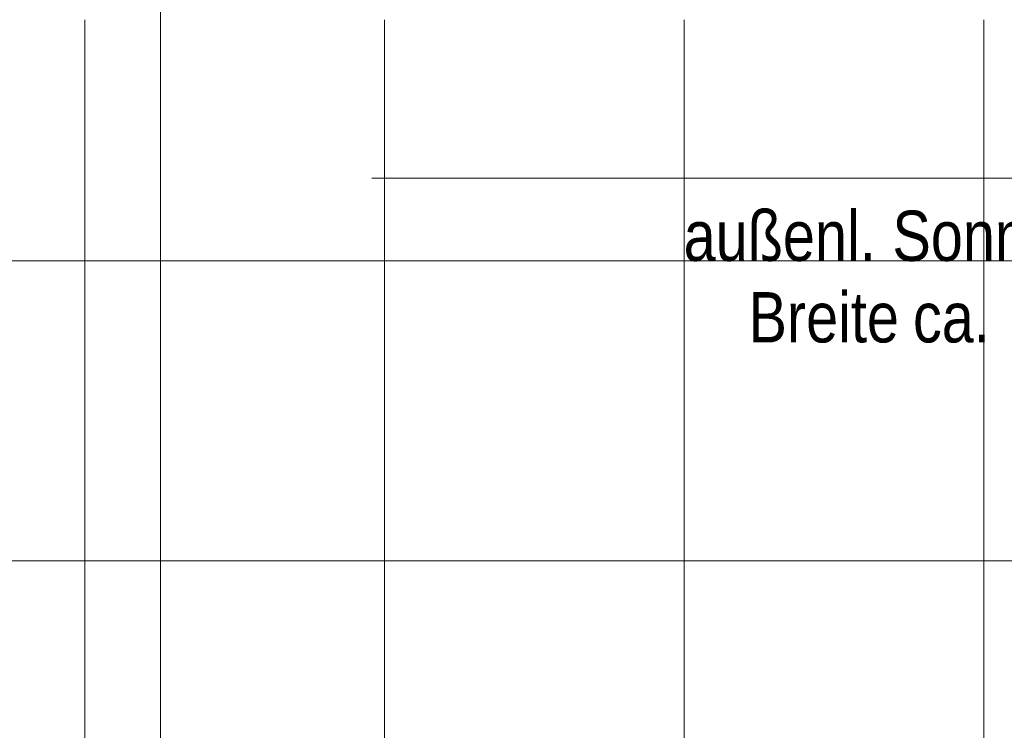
# Model space of a CAD drawing. Extents: x -620 to 3480, y 62 to 1102.
# Tile 22 of 256: x -328 to -288, y 561 to 589. Entities that reach past the tile are written whole.
import ezdxf
from ezdxf.lldxf.tags import DXFTag

# ---------------------------------------------------------------- set-up
doc = ezdxf.new("R2010")
doc.units = 0
doc.layers.get('0').update_dxf_attribs({"lineweight": 13})
doc.layers.add('60- 61 allgemeine Ausstattung- 4 Terrassen', color=7, linetype='Continuous', lineweight=9)
doc.layers.add('70 -71 Achsen- 1 Gebäudeachsen', color=7, linetype='STRICHPUNKT2-A06G9SLK8I', lineweight=18)
doc.layers.add('70 -72 Beschriftung- 1 Beschriftung allgemein', color=7, linetype='Continuous', lineweight=9, true_color=0xff6633)
doc.styles.get("Standard").update_dxf_attribs({"font": 'ARIALN.TTF'})
tags = doc.linetypes.add('STRICHPUNKT2-A06G9SLK8I', pattern=[12.7, 6.35, -3.175, 0, -3.175]).pattern_tags.tags
tags[10:11] = [DXFTag(74, 4), DXFTag(75, 0), DXFTag(340, '0'), DXFTag(46, 0.0), DXFTag(50, 0.0), DXFTag(44, 0.0), DXFTag(45, 0.0)]
tags[8:9] = [DXFTag(74, 4), DXFTag(75, 0), DXFTag(340, '0'), DXFTag(46, 0.0), DXFTag(50, 0.0), DXFTag(44, 0.0), DXFTag(45, 0.0)]
tags[6:7] = [DXFTag(74, 4), DXFTag(75, 0), DXFTag(340, '0'), DXFTag(46, 0.0), DXFTag(50, 0.0), DXFTag(44, 0.0), DXFTag(45, 0.0)]
tags[4:5] = [DXFTag(74, 4), DXFTag(75, 0), DXFTag(340, '0'), DXFTag(46, 0.0), DXFTag(50, 0.0), DXFTag(44, 0.0), DXFTag(45, 0.0)]

# ---------------------------------------------------------------- blocks, each defined once
blk = doc.blocks.new('Referenz-A06G9SLM8I')
at = {"layer": '60- 61 allgemeine Ausstattung- 4 Terrassen', "color": 0, "lineweight": -2}
for p, q in [((-325.054, 205.504), (-325.054, 588.964)), ((-313.054, 205.504), (-313.054, 588.964)), ((-301.054, 205.504), (-301.054, 588.964)), ((-289.054, 205.504), (-289.054, 588.964)), ((-426.004, 579.304), (13.396, 579.304)), ((-426.004, 567.304), (13.396, 567.304))]:
    blk.add_line(p, q, dxfattribs=at)
at = {"layer": '70 -71 Achsen- 1 Gebäudeachsen', "color": 0, "linetype": 'STRICHPUNKT2-A06G9SLK8I', "lineweight": -2, "ltscale": 0.13}
blk.add_line((-322.033, 1075.824), (-322.033, 76.384), dxfattribs=at)
at = {"layer": '70 -72 Beschriftung- 1 Beschriftung allgemein', "color": 0, "linetype": 'Continuous', "lineweight": -2, "ltscale": 0.13}
blk.add_line((-313.568, 582.62), (-266.568, 582.62), dxfattribs=at)
at = {"layer": '70 -72 Beschriftung- 1 Beschriftung allgemein', "color": 0, "linetype": 'Continuous', "lineweight": -2, "ltscale": 0.13, "char_height": 2.01377, "attachment_point": 1}
for s, insert in [('{\\fArial Narrow;außenl.}', (-301.077, 581.32)), ('{\\fArial Narrow;Sonnenschutz}', (-292.716, 581.32)), ('{\\fArial Narrow;Breite}', (-298.479, 578.057)), ('{\\fArial Narrow;ca.}', (-291.893, 578.057))]:
    blk.add_mtext(s, dxfattribs=dict(at, insert=insert))

msp = doc.modelspace()

# ---------------------------------------------------------------- block references
at = {"color": 8, "lineweight": 13, "ltscale": 0.13, "true_color": 0x808080}
msp.add_blockref('Referenz-A06G9SLM8I', (0, 0), dxfattribs=at)

doc.saveas('drawing.dxf')
